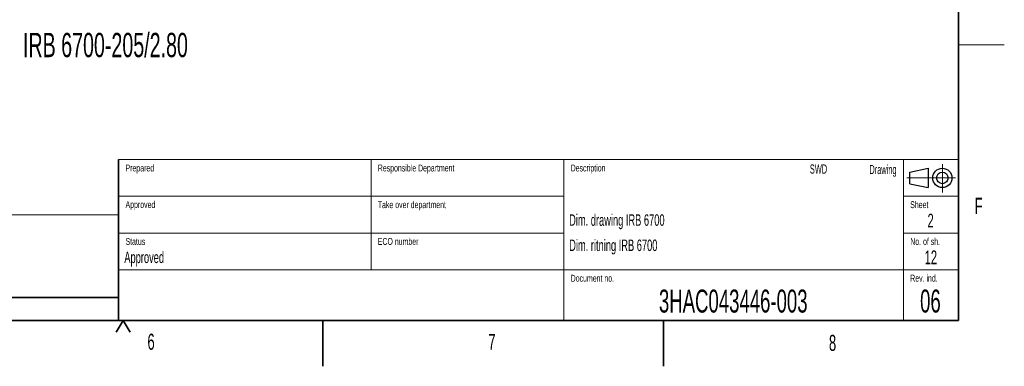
# Model space of a CAD drawing. Header units: millimetres. Extents: x 0 to 11920, y 0 to 8400.
# Tile 34 of 63: x 7629 to 11920, y 0 to 1509. Entities that reach past the tile are written whole.
import ezdxf

# ---------------------------------------------------------------- set-up
doc = ezdxf.new("R2010")
doc.units = ezdxf.units.MM
doc.header["$LTSCALE"] = 20
doc.linetypes.add('CENTERX2', pattern=[20.32, 12.7, -2.54, 2.54, -2.54])
doc.styles.add('SLDTEXTSTYLE0', font='TXT', dxfattribs={"width": 0.605})

msp = doc.modelspace()

# ---------------------------------------------------------------- linework, layer by layer
at = {"color": 7, "linetype": 'Continuous', "lineweight": 35}
for p, q in [((11720, 8200), (11720, 200)), ((8060, 900), (8060, 200)), ((5500, 300), (8060, 300)), ((400, 200), (11720, 200)), ((8080, 200), (8050, 148.04)), ((8080, 200), (8110, 148.04)), ((8950, 0), (8950, 200)), ((10435, 200), (10435, 0))]:
    msp.add_line(p, q, dxfattribs=at)
at = {"color": 7, "linetype": 'Continuous', "lineweight": 18}
for p, q in [((11720, 1400), (11920, 1400)), ((8060, 900), (11720, 900)), ((9160, 900), (9160, 420)), ((10000, 900), (10000, 200)), ((11480, 900), (11480, 200)), ((8060, 740), (10000, 740)), ((11480, 740), (11720, 740)), ((8060, 660), (5500, 660)), ((8060, 580), (10000, 580)), ((11480, 580), (11720, 580)), ((8060, 420), (11720, 420))]:
    msp.add_line(p, q, dxfattribs=at)
at = {"color": 7, "linetype": 'Continuous', "lineweight": 25}
for p, q in [((11508, 845), (11588, 862)), ((11588, 862), (11588, 778)), ((11508, 795), (11508, 845)), ((11508, 795), (11588, 778))]:
    msp.add_line(p, q, dxfattribs=at)
at = {"color": 7, "linetype": 'CENTERX2', "lineweight": 18}
for p, q in [((11650, 880.03), (11650, 756.88)), ((11494.59, 820), (11707.92, 820))]:
    msp.add_line(p, q, dxfattribs=at)
at = {"color": 7, "linetype": 'Continuous', "lineweight": 25}
for radius in [42, 25]:
    msp.add_circle((11650, 820), radius, dxfattribs=at)

# ---------------------------------------------------------------- texts
at = {"color": 7, "linetype": 'Continuous', "lineweight": 0, "style": 'SLDTEXTSTYLE0'}
for s, insert, char_height, attachment_point in [('IRB 6700-205/2.80', (7643.19, 1451.62), 105.8333, 1), ('Prepared', (8090.09, 878.26), 30, 1), ('Responsible Department', (9189.63, 878.25), 30, 1), ('Description', (10030.01, 878.22), 30, 1), ('SWD', (11148.08, 878.83), 40, 3), ('Drawing', (11450.5, 876.82), 40, 3), ('F', (11790.63, 733.43), 70, 1), ('Approved', (8090.09, 718.85), 30, 1), ('Take over department', (9189.6, 718.56), 30, 1), ('Sheet', (11509.98, 718.61), 30, 1), ('Dim. drawing IRB 6700', (10023.46, 661.64), 50, 1), ('2', (11598.82, 664.38), 60, 2), ('Status', (8090.1, 558.5), 30, 1), ('ECO number', (9189.6, 558.5), 30, 1), ('No. of sh.', (11510.17, 558.31), 30, 1), ('Dim. ritning IRB 6700', (10023.72, 551.79), 50, 1), ('Approved', (8084.94, 499.37), 50, 1), ('12', (11599.93, 504.36), 60, 2), ('Document no.', (10030.26, 398.35), 30, 1), ('Rev. ind.', (11509.85, 398.6), 30, 1), ('3HAC043446-003', (10738.65, 333.92), 100, 2), ('06', (11597.92, 334.01), 100, 2), ('6', (8185.72, 141.92), 70, 1), ('7', (9671.04, 141.1), 70, 1), ('8', (11155.79, 136.99), 70, 1)]:
    msp.add_mtext(s, dxfattribs=dict(at, insert=insert, char_height=char_height, attachment_point=attachment_point))

doc.saveas('drawing.dxf')
